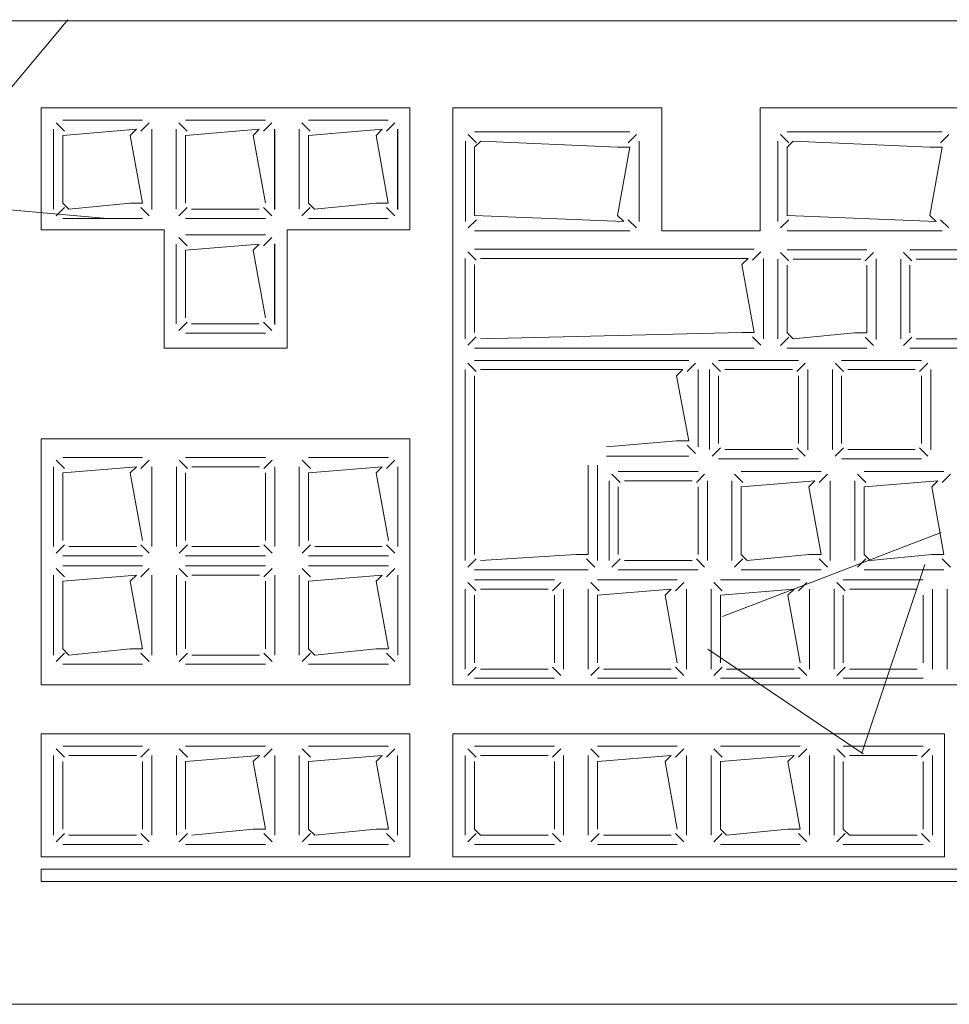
# Model space of a CAD drawing. Header units: feet. Extents: x 8 to 127, y 6 to 90.
# Tile 100 of 256: x 38.8074 to 38.883, y 50.2827 to 50.3628. Entities that reach past the tile are written whole.
import ezdxf

# ---------------------------------------------------------------- set-up
doc = ezdxf.new("R2010")
doc.units = ezdxf.units.FT
doc.header["$MEASUREMENT"] = 0
doc.layers.add('MOBILARIO', color=8, linetype='Continuous')
doc.layers.add('NO ESPESSURA', color=250, linetype='Continuous')

msp = doc.modelspace()

# ---------------------------------------------------------------- linework, layer by layer
at = {"layer": 'MOBILARIO', "lineweight": 5}
for p, q in [((38.991136, 50.36268), (38.763136, 50.36268)), ((38.991136, 50.36268), (38.763136, 50.36268)), ((38.809136, 50.34568), (38.809136, 50.355619)), ((38.809136, 50.355619), (38.839136, 50.355619)), ((38.809136, 50.34568), (38.809136, 50.355619)), ((38.809136, 50.355619), (38.839136, 50.355619)), ((38.839136, 50.355619), (38.839136, 50.34568)), ((38.839136, 50.355619), (38.839136, 50.34568)), ((38.859636, 50.355619), (38.842636, 50.355619)), ((38.842636, 50.30868), (38.842636, 50.355619)), ((38.859636, 50.355619), (38.842636, 50.355619)), ((38.842636, 50.30868), (38.842636, 50.355619)), ((38.859636, 50.345619), (38.859636, 50.355619)), ((38.859636, 50.345619), (38.859636, 50.355619)), ((38.964136, 50.355619), (38.867636, 50.355619)), ((38.867636, 50.345619), (38.867636, 50.355619)), ((38.964136, 50.355619), (38.867636, 50.355619)), ((38.867636, 50.345619), (38.867636, 50.355619)), ((38.811033, 50.353723), (38.810356, 50.3544)), ((38.811033, 50.353723), (38.810356, 50.3544)), ((38.817386, 50.354619), (38.810886, 50.354619)), ((38.817386, 50.354619), (38.810886, 50.354619)), ((38.81724, 50.353723), (38.817917, 50.3544)), ((38.81724, 50.353723), (38.817917, 50.3544)), ((38.821021, 50.353723), (38.820344, 50.3544)), ((38.821021, 50.353723), (38.820344, 50.3544)), ((38.827374, 50.354619), (38.820874, 50.354619)), ((38.827374, 50.354619), (38.820874, 50.354619)), ((38.827228, 50.353723), (38.827905, 50.3544)), ((38.827228, 50.353723), (38.827905, 50.3544)), ((38.831021, 50.353723), (38.830344, 50.3544)), ((38.831021, 50.353723), (38.830344, 50.3544)), ((38.837374, 50.354619), (38.830874, 50.354619)), ((38.837374, 50.354619), (38.830874, 50.354619)), ((38.837228, 50.353723), (38.837905, 50.3544)), ((38.837228, 50.353723), (38.837905, 50.3544)), ((38.810136, 50.353869), (38.810136, 50.347369)), ((38.810136, 50.353869), (38.810136, 50.347369)), ((38.816886, 50.353869), (38.810886, 50.353369)), ((38.816886, 50.353869), (38.810886, 50.353369)), ((38.816386, 50.353369), (38.816886, 50.353869)), ((38.816386, 50.353369), (38.816886, 50.353869)), ((38.818136, 50.347369), (38.818136, 50.353869)), ((38.818136, 50.347369), (38.818136, 50.353869)), ((38.818148, 50.347333), (38.818148, 50.353878)), ((38.818148, 50.347333), (38.818148, 50.353878)), ((38.820124, 50.353869), (38.820124, 50.347369)), ((38.820124, 50.353869), (38.820124, 50.347369)), ((38.826874, 50.353869), (38.820874, 50.353369)), ((38.826874, 50.353869), (38.820874, 50.353369)), ((38.826374, 50.353369), (38.826874, 50.353869)), ((38.826374, 50.353369), (38.826874, 50.353869)), ((38.828124, 50.347369), (38.828124, 50.353869)), ((38.828124, 50.347369), (38.828124, 50.353869)), ((38.828136, 50.347333), (38.828136, 50.353878)), ((38.828136, 50.347333), (38.828136, 50.353878)), ((38.830124, 50.353869), (38.830124, 50.347369)), ((38.830124, 50.353869), (38.830124, 50.347369)), ((38.836874, 50.353869), (38.830874, 50.353369)), ((38.836874, 50.353869), (38.830874, 50.353369)), ((38.836374, 50.353369), (38.836874, 50.353869)), ((38.836374, 50.353369), (38.836874, 50.353869)), ((38.838124, 50.347369), (38.838124, 50.353869)), ((38.838124, 50.347369), (38.838124, 50.353869)), ((38.838136, 50.347333), (38.838136, 50.353878)), ((38.838136, 50.347333), (38.838136, 50.353878)), ((38.844544, 50.352768), (38.843868, 50.353444)), ((38.844544, 50.352768), (38.843868, 50.353444)), ((38.844398, 50.353664), (38.857023, 50.353664)), ((38.844398, 50.353664), (38.857023, 50.353664)), ((38.856877, 50.352768), (38.857554, 50.353444)), ((38.856877, 50.352768), (38.857554, 50.353444)), ((38.869958, 50.352768), (38.869281, 50.353444)), ((38.869958, 50.352768), (38.869281, 50.353444)), ((38.869812, 50.353664), (38.882437, 50.353664)), ((38.869812, 50.353664), (38.882437, 50.353664)), ((38.882291, 50.352768), (38.882967, 50.353444)), ((38.882291, 50.352768), (38.882967, 50.353444)), ((38.810886, 50.353369), (38.810886, 50.347869)), ((38.810886, 50.353369), (38.810886, 50.347869)), ((38.817386, 50.347869), (38.816386, 50.353369)), ((38.817386, 50.347869), (38.816386, 50.353369)), ((38.820874, 50.353369), (38.820874, 50.347869)), ((38.820874, 50.353369), (38.820874, 50.347869)), ((38.827374, 50.347869), (38.826374, 50.353369)), ((38.827374, 50.347869), (38.826374, 50.353369)), ((38.830874, 50.353369), (38.830874, 50.347869)), ((38.830874, 50.353369), (38.830874, 50.347869)), ((38.837374, 50.347869), (38.836374, 50.353369)), ((38.837374, 50.347869), (38.836374, 50.353369)), ((38.843648, 50.346369), (38.843648, 50.352914)), ((38.843648, 50.346369), (38.843648, 50.352914)), ((38.844398, 50.352414), (38.844898, 50.352914)), ((38.844398, 50.352414), (38.844898, 50.352914)), ((38.844898, 50.352914), (38.856023, 50.352414)), ((38.844898, 50.352914), (38.856023, 50.352414)), ((38.857773, 50.352914), (38.857773, 50.346369)), ((38.857773, 50.352914), (38.857773, 50.346369)), ((38.869062, 50.346369), (38.869062, 50.352914)), ((38.869062, 50.346369), (38.869062, 50.352914)), ((38.869812, 50.352414), (38.870312, 50.352914)), ((38.869812, 50.352414), (38.870312, 50.352914)), ((38.870312, 50.352914), (38.881437, 50.352414)), ((38.870312, 50.352914), (38.881437, 50.352414)), ((38.844398, 50.346869), (38.844398, 50.352414)), ((38.844398, 50.346869), (38.844398, 50.352414)), ((38.856023, 50.352414), (38.857023, 50.352414)), ((38.857023, 50.352414), (38.856023, 50.346869)), ((38.856023, 50.352414), (38.857023, 50.352414)), ((38.857023, 50.352414), (38.856023, 50.346869)), ((38.869812, 50.346869), (38.869812, 50.352414)), ((38.869812, 50.346869), (38.869812, 50.352414)), ((38.881437, 50.352414), (38.882437, 50.352414)), ((38.882437, 50.352414), (38.881437, 50.346869)), ((38.881437, 50.352414), (38.882437, 50.352414)), ((38.882437, 50.352414), (38.881437, 50.346869)), ((38.810886, 50.347869), (38.811386, 50.347369)), ((38.810886, 50.347869), (38.811386, 50.347369)), ((38.811386, 50.347369), (38.816386, 50.347869)), ((38.811386, 50.347369), (38.816386, 50.347869)), ((38.816386, 50.347869), (38.817386, 50.347869)), ((38.816386, 50.347869), (38.817386, 50.347869)), ((38.830874, 50.347869), (38.831374, 50.347369)), ((38.830874, 50.347869), (38.831374, 50.347369)), ((38.831374, 50.347369), (38.836374, 50.347869)), ((38.831374, 50.347369), (38.836374, 50.347869)), ((38.836374, 50.347869), (38.837374, 50.347869)), ((38.836374, 50.347869), (38.837374, 50.347869)), ((38.811033, 50.347516), (38.810356, 50.346839)), ((38.811033, 50.347516), (38.810356, 50.346839)), ((38.81724, 50.347516), (38.817917, 50.346839)), ((38.81724, 50.347516), (38.817917, 50.346839)), ((38.821021, 50.347516), (38.820344, 50.346839)), ((38.821021, 50.347516), (38.820344, 50.346839)), ((38.821374, 50.347369), (38.826874, 50.347369)), ((38.821374, 50.347369), (38.826874, 50.347369)), ((38.827228, 50.347516), (38.827905, 50.346839)), ((38.827228, 50.347516), (38.827905, 50.346839)), ((38.831021, 50.347516), (38.830344, 50.346839)), ((38.831021, 50.347516), (38.830344, 50.346839)), ((38.837228, 50.347516), (38.837905, 50.346839)), ((38.837228, 50.347516), (38.837905, 50.346839)), ((38.810886, 50.346619), (38.817386, 50.346619)), ((38.810886, 50.346619), (38.817386, 50.346619)), ((38.820874, 50.346619), (38.827374, 50.346619)), ((38.820874, 50.346619), (38.827374, 50.346619)), ((38.830874, 50.346619), (38.837374, 50.346619)), ((38.830874, 50.346619), (38.837374, 50.346619)), ((38.844544, 50.346516), (38.843868, 50.345839)), ((38.844544, 50.346516), (38.843868, 50.345839)), ((38.856523, 50.346369), (38.844398, 50.346869)), ((38.856523, 50.346369), (38.844398, 50.346869)), ((38.856023, 50.346869), (38.856523, 50.346369)), ((38.856023, 50.346869), (38.856523, 50.346369)), ((38.856877, 50.346516), (38.857554, 50.345839)), ((38.856877, 50.346516), (38.857554, 50.345839)), ((38.869958, 50.346516), (38.869281, 50.345839)), ((38.869958, 50.346516), (38.869281, 50.345839)), ((38.881937, 50.346369), (38.869812, 50.346869)), ((38.881937, 50.346369), (38.869812, 50.346869)), ((38.881437, 50.346869), (38.881937, 50.346369)), ((38.881437, 50.346869), (38.881937, 50.346369)), ((38.882291, 50.346516), (38.882967, 50.345839)), ((38.882291, 50.346516), (38.882967, 50.345839)), ((38.819136, 50.34568), (38.809136, 50.34568)), ((38.819136, 50.34568), (38.809136, 50.34568)), ((38.819136, 50.336075), (38.819136, 50.34568)), ((38.819136, 50.336075), (38.819136, 50.34568)), ((38.839136, 50.34568), (38.829136, 50.34568)), ((38.829136, 50.34568), (38.829136, 50.336075)), ((38.839136, 50.34568), (38.829136, 50.34568)), ((38.829136, 50.34568), (38.829136, 50.336075)), ((38.857023, 50.345619), (38.844398, 50.345619)), ((38.857023, 50.345619), (38.844398, 50.345619)), ((38.867636, 50.345619), (38.859636, 50.345619)), ((38.867636, 50.345619), (38.859636, 50.345619)), ((38.882437, 50.345619), (38.869812, 50.345619)), ((38.882437, 50.345619), (38.869812, 50.345619)), ((38.821021, 50.344389), (38.820344, 50.345066)), ((38.821021, 50.344389), (38.820344, 50.345066)), ((38.827374, 50.345285), (38.820874, 50.345285)), ((38.827374, 50.345285), (38.820874, 50.345285)), ((38.827228, 50.344389), (38.827905, 50.345066)), ((38.827228, 50.344389), (38.827905, 50.345066)), ((38.820124, 50.344535), (38.820124, 50.338035)), ((38.820124, 50.344535), (38.820124, 50.338035)), ((38.826874, 50.344535), (38.820874, 50.344035)), ((38.826874, 50.344535), (38.820874, 50.344035)), ((38.820874, 50.344035), (38.820874, 50.338535)), ((38.820874, 50.344035), (38.820874, 50.338535)), ((38.826374, 50.344035), (38.826874, 50.344535)), ((38.826374, 50.344035), (38.826874, 50.344535)), ((38.827374, 50.338535), (38.826374, 50.344035)), ((38.827374, 50.338535), (38.826374, 50.344035)), ((38.828124, 50.338035), (38.828124, 50.344535)), ((38.828124, 50.338035), (38.828124, 50.344535)), ((38.828136, 50.337999), (38.828136, 50.344544)), ((38.828136, 50.337999), (38.828136, 50.344544)), ((38.844534, 50.343223), (38.843857, 50.3439)), ((38.844534, 50.343223), (38.843857, 50.3439)), ((38.844387, 50.344119), (38.86714, 50.344119)), ((38.844387, 50.344119), (38.86714, 50.344119)), ((38.866994, 50.343223), (38.867671, 50.3439)), ((38.866994, 50.343223), (38.867671, 50.3439)), ((38.869958, 50.343169), (38.869281, 50.343846)), ((38.869958, 50.343169), (38.869281, 50.343846)), ((38.876312, 50.344066), (38.869812, 50.344066)), ((38.876312, 50.344066), (38.869812, 50.344066)), ((38.876165, 50.343169), (38.876842, 50.343846)), ((38.876165, 50.343169), (38.876842, 50.343846)), ((38.879958, 50.343169), (38.879281, 50.343846)), ((38.879958, 50.343169), (38.879281, 50.343846)), ((38.886312, 50.344066), (38.879812, 50.344066)), ((38.886312, 50.344066), (38.879812, 50.344066)), ((38.843637, 50.336825), (38.843637, 50.343369)), ((38.843637, 50.336825), (38.843637, 50.343369)), ((38.86664, 50.343369), (38.844887, 50.343369)), ((38.86664, 50.343369), (38.844887, 50.343369)), ((38.86614, 50.342869), (38.86664, 50.343369)), ((38.86614, 50.342869), (38.86664, 50.343369)), ((38.86789, 50.343369), (38.86789, 50.336825)), ((38.86789, 50.343369), (38.86789, 50.336825)), ((38.869062, 50.343316), (38.869062, 50.336816)), ((38.869062, 50.343316), (38.869062, 50.336816)), ((38.875812, 50.343316), (38.870312, 50.343316)), ((38.875812, 50.343316), (38.870312, 50.343316)), ((38.877062, 50.336816), (38.877062, 50.343316)), ((38.877062, 50.336816), (38.877062, 50.343316)), ((38.877074, 50.336779), (38.877074, 50.343324)), ((38.877074, 50.336779), (38.877074, 50.343324)), ((38.879062, 50.343316), (38.879062, 50.336816)), ((38.879062, 50.343316), (38.879062, 50.336816)), ((38.885812, 50.343316), (38.880312, 50.343316)), ((38.885812, 50.343316), (38.880312, 50.343316)), ((38.844387, 50.342869), (38.844387, 50.337325)), ((38.844387, 50.342869), (38.844387, 50.337325)), ((38.86714, 50.337325), (38.86614, 50.342869)), ((38.86714, 50.337325), (38.86614, 50.342869)), ((38.869812, 50.342816), (38.869812, 50.337316)), ((38.869812, 50.342816), (38.869812, 50.337316)), ((38.876312, 50.337316), (38.876312, 50.342816)), ((38.876312, 50.337316), (38.876312, 50.342816)), ((38.879812, 50.342816), (38.879812, 50.337316)), ((38.879812, 50.342816), (38.879812, 50.337316)), ((38.821021, 50.338182), (38.820344, 50.337505)), ((38.821021, 50.338182), (38.820344, 50.337505)), ((38.821374, 50.338035), (38.826874, 50.338035)), ((38.821374, 50.338035), (38.826874, 50.338035)), ((38.827228, 50.338182), (38.827905, 50.337505)), ((38.827228, 50.338182), (38.827905, 50.337505)), ((38.820874, 50.337285), (38.827374, 50.337285)), ((38.820874, 50.337285), (38.827374, 50.337285)), ((38.844534, 50.336971), (38.843857, 50.336294)), ((38.844534, 50.336971), (38.843857, 50.336294)), ((38.844887, 50.336825), (38.86614, 50.337325)), ((38.844887, 50.336825), (38.86614, 50.337325)), ((38.86614, 50.337325), (38.86714, 50.337325)), ((38.86614, 50.337325), (38.86714, 50.337325)), ((38.866994, 50.336971), (38.867671, 50.336294)), ((38.866994, 50.336971), (38.867671, 50.336294)), ((38.869958, 50.336962), (38.869281, 50.336285)), ((38.869958, 50.336962), (38.869281, 50.336285)), ((38.869812, 50.337316), (38.870312, 50.336816)), ((38.869812, 50.337316), (38.870312, 50.336816)), ((38.870312, 50.336816), (38.875312, 50.337316)), ((38.870312, 50.336816), (38.875312, 50.337316)), ((38.875312, 50.337316), (38.876312, 50.337316)), ((38.875312, 50.337316), (38.876312, 50.337316)), ((38.876165, 50.336962), (38.876842, 50.336285)), ((38.876165, 50.336962), (38.876842, 50.336285)), ((38.879958, 50.336962), (38.879281, 50.336285)), ((38.879958, 50.336962), (38.879281, 50.336285)), ((38.880312, 50.336816), (38.885812, 50.336816)), ((38.880312, 50.336816), (38.885812, 50.336816)), ((38.829136, 50.336075), (38.819136, 50.336075)), ((38.829136, 50.336075), (38.819136, 50.336075)), ((38.86714, 50.336075), (38.844387, 50.336075)), ((38.86714, 50.336075), (38.844387, 50.336075)), ((38.869812, 50.336066), (38.876312, 50.336066)), ((38.869812, 50.336066), (38.876312, 50.336066)), ((38.879812, 50.336066), (38.886312, 50.336066)), ((38.879812, 50.336066), (38.886312, 50.336066)), ((38.861831, 50.335066), (38.844387, 50.335066)), ((38.861831, 50.335066), (38.844387, 50.335066)), ((38.870749, 50.335066), (38.864249, 50.335066)), ((38.870749, 50.335066), (38.864249, 50.335066)), ((38.880749, 50.335066), (38.874249, 50.335066)), ((38.880749, 50.335066), (38.874249, 50.335066)), ((38.843637, 50.334316), (38.843637, 50.31878)), ((38.843637, 50.334316), (38.843637, 50.31878)), ((38.843857, 50.334846), (38.844534, 50.33417)), ((38.843857, 50.334846), (38.844534, 50.33417)), ((38.861331, 50.334316), (38.844887, 50.334316)), ((38.861331, 50.334316), (38.844887, 50.334316)), ((38.860831, 50.333816), (38.861331, 50.334316)), ((38.860831, 50.333816), (38.861331, 50.334316)), ((38.862361, 50.334846), (38.861685, 50.33417)), ((38.862361, 50.334846), (38.861685, 50.33417)), ((38.862581, 50.328036), (38.862581, 50.334316)), ((38.862581, 50.328036), (38.862581, 50.334316)), ((38.863499, 50.334316), (38.863499, 50.327816)), ((38.863499, 50.334316), (38.863499, 50.327816)), ((38.864395, 50.33417), (38.863718, 50.334846)), ((38.864395, 50.33417), (38.863718, 50.334846)), ((38.870249, 50.334316), (38.864749, 50.334316)), ((38.870249, 50.334316), (38.864749, 50.334316)), ((38.870602, 50.33417), (38.871279, 50.334846)), ((38.870602, 50.33417), (38.871279, 50.334846)), ((38.871499, 50.327816), (38.871499, 50.334316)), ((38.871499, 50.327816), (38.871499, 50.334316)), ((38.871511, 50.32778), (38.871511, 50.334325)), ((38.871511, 50.32778), (38.871511, 50.334325)), ((38.873499, 50.334316), (38.873499, 50.327816)), ((38.873499, 50.334316), (38.873499, 50.327816)), ((38.874395, 50.33417), (38.873718, 50.334846)), ((38.874395, 50.33417), (38.873718, 50.334846)), ((38.880249, 50.334316), (38.874749, 50.334316)), ((38.880249, 50.334316), (38.874749, 50.334316)), ((38.880602, 50.33417), (38.881279, 50.334846)), ((38.880602, 50.33417), (38.881279, 50.334846)), ((38.881499, 50.327816), (38.881499, 50.334316)), ((38.881499, 50.327816), (38.881499, 50.334316)), ((38.881511, 50.32778), (38.881511, 50.334325)), ((38.881511, 50.32778), (38.881511, 50.334325)), ((38.844387, 50.333816), (38.844387, 50.31928)), ((38.844387, 50.333816), (38.844387, 50.31928)), ((38.861831, 50.328536), (38.860831, 50.333816)), ((38.861831, 50.328536), (38.860831, 50.333816)), ((38.864249, 50.333816), (38.864249, 50.328316)), ((38.864249, 50.333816), (38.864249, 50.328316)), ((38.870749, 50.328316), (38.870749, 50.333816)), ((38.870749, 50.328316), (38.870749, 50.333816)), ((38.874249, 50.333816), (38.874249, 50.328316)), ((38.874249, 50.333816), (38.874249, 50.328316)), ((38.880749, 50.328316), (38.880749, 50.333816)), ((38.880749, 50.328316), (38.880749, 50.333816)), ((38.839136, 50.32868), (38.809136, 50.32868)), ((38.809136, 50.32868), (38.809136, 50.30868)), ((38.839136, 50.32868), (38.809136, 50.32868)), ((38.809136, 50.32868), (38.809136, 50.30868)), ((38.839136, 50.30868), (38.839136, 50.32868)), ((38.839136, 50.30868), (38.839136, 50.32868)), ((38.855137, 50.328036), (38.860831, 50.328536)), ((38.855137, 50.328036), (38.860831, 50.328536)), ((38.860831, 50.328536), (38.861831, 50.328536)), ((38.860831, 50.328536), (38.861831, 50.328536)), ((38.862361, 50.327505), (38.861685, 50.328182)), ((38.862361, 50.327505), (38.861685, 50.328182)), ((38.864395, 50.327962), (38.863718, 50.327286)), ((38.864395, 50.327962), (38.863718, 50.327286)), ((38.864749, 50.327816), (38.870249, 50.327816)), ((38.864749, 50.327816), (38.870249, 50.327816)), ((38.870602, 50.327962), (38.871279, 50.327286)), ((38.870602, 50.327962), (38.871279, 50.327286)), ((38.874395, 50.327962), (38.873718, 50.327286)), ((38.874395, 50.327962), (38.873718, 50.327286)), ((38.874749, 50.327816), (38.880249, 50.327816)), ((38.874749, 50.327816), (38.880249, 50.327816)), ((38.880602, 50.327962), (38.881279, 50.327286)), ((38.880602, 50.327962), (38.881279, 50.327286)), ((38.817386, 50.32717), (38.810886, 50.32717)), ((38.817386, 50.32717), (38.810886, 50.32717)), ((38.827386, 50.32717), (38.820886, 50.32717)), ((38.827386, 50.32717), (38.820886, 50.32717)), ((38.837386, 50.32717), (38.830886, 50.32717)), ((38.837386, 50.32717), (38.830886, 50.32717)), ((38.855137, 50.327286), (38.861831, 50.327286)), ((38.855137, 50.327286), (38.861831, 50.327286)), ((38.864249, 50.327066), (38.870749, 50.327066)), ((38.864249, 50.327066), (38.870749, 50.327066)), ((38.874249, 50.327066), (38.880749, 50.327066)), ((38.874249, 50.327066), (38.880749, 50.327066)), ((38.810136, 50.32642), (38.810136, 50.31992)), ((38.810136, 50.32642), (38.810136, 50.31992)), ((38.811033, 50.326273), (38.810356, 50.32695)), ((38.811033, 50.326273), (38.810356, 50.32695)), ((38.816886, 50.32642), (38.810886, 50.32592)), ((38.816886, 50.32642), (38.810886, 50.32592)), ((38.816386, 50.32592), (38.816886, 50.32642)), ((38.816386, 50.32592), (38.816886, 50.32642)), ((38.81724, 50.326273), (38.817917, 50.32695)), ((38.81724, 50.326273), (38.817917, 50.32695)), ((38.818136, 50.31992), (38.818136, 50.32642)), ((38.818136, 50.31992), (38.818136, 50.32642)), ((38.820136, 50.32642), (38.820136, 50.31992)), ((38.820136, 50.32642), (38.820136, 50.31992)), ((38.821033, 50.326273), (38.820356, 50.32695)), ((38.821033, 50.326273), (38.820356, 50.32695)), ((38.826886, 50.32642), (38.821386, 50.32642)), ((38.826886, 50.32642), (38.821386, 50.32642)), ((38.82724, 50.326273), (38.827917, 50.32695)), ((38.82724, 50.326273), (38.827917, 50.32695)), ((38.828136, 50.31992), (38.828136, 50.32642)), ((38.828136, 50.31992), (38.828136, 50.32642)), ((38.830136, 50.32642), (38.830136, 50.31992)), ((38.830136, 50.32642), (38.830136, 50.31992)), ((38.831033, 50.326273), (38.830356, 50.32695)), ((38.831033, 50.326273), (38.830356, 50.32695)), ((38.836886, 50.32642), (38.830886, 50.32592)), ((38.836886, 50.32642), (38.830886, 50.32592)), ((38.836386, 50.32592), (38.836886, 50.32642)), ((38.836386, 50.32592), (38.836886, 50.32642)), ((38.83724, 50.326273), (38.837917, 50.32695)), ((38.83724, 50.326273), (38.837917, 50.32695)), ((38.838136, 50.31992), (38.838136, 50.32642)), ((38.838136, 50.31992), (38.838136, 50.32642)), ((38.853637, 50.31928), (38.853637, 50.326536)), ((38.853637, 50.31928), (38.853637, 50.326536)), ((38.854387, 50.31878), (38.854387, 50.326536)), ((38.854387, 50.31878), (38.854387, 50.326536)), ((38.810886, 50.32592), (38.810886, 50.32042)), ((38.810886, 50.32592), (38.810886, 50.32042)), ((38.817386, 50.32042), (38.816386, 50.32592)), ((38.817386, 50.32042), (38.816386, 50.32592)), ((38.820886, 50.32592), (38.820886, 50.32042)), ((38.820886, 50.32592), (38.820886, 50.32042)), ((38.827386, 50.32042), (38.827386, 50.32592)), ((38.827386, 50.32042), (38.827386, 50.32592)), ((38.830886, 50.32592), (38.830886, 50.32042)), ((38.830886, 50.32592), (38.830886, 50.32042)), ((38.837386, 50.32042), (38.836386, 50.32592)), ((38.837386, 50.32042), (38.836386, 50.32592)), ((38.856228, 50.325133), (38.855551, 50.32581)), ((38.856228, 50.325133), (38.855551, 50.32581)), ((38.862581, 50.32603), (38.856081, 50.32603)), ((38.862581, 50.32603), (38.856081, 50.32603)), ((38.862435, 50.325133), (38.863111, 50.32581)), ((38.862435, 50.325133), (38.863111, 50.32581)), ((38.866228, 50.325133), (38.865551, 50.32581)), ((38.866228, 50.325133), (38.865551, 50.32581)), ((38.872581, 50.32603), (38.866081, 50.32603)), ((38.872581, 50.32603), (38.866081, 50.32603)), ((38.872435, 50.325133), (38.873111, 50.32581)), ((38.872435, 50.325133), (38.873111, 50.32581)), ((38.876228, 50.325133), (38.875551, 50.32581)), ((38.876228, 50.325133), (38.875551, 50.32581)), ((38.882581, 50.32603), (38.876081, 50.32603)), ((38.882581, 50.32603), (38.876081, 50.32603)), ((38.882435, 50.325133), (38.883111, 50.32581)), ((38.882435, 50.325133), (38.883111, 50.32581)), ((38.855331, 50.32528), (38.855331, 50.31878)), ((38.855331, 50.32528), (38.855331, 50.31878)), ((38.856081, 50.32478), (38.856081, 50.31928)), ((38.856081, 50.32478), (38.856081, 50.31928)), ((38.862081, 50.32528), (38.856581, 50.32528)), ((38.862081, 50.32528), (38.856581, 50.32528)), ((38.862581, 50.31928), (38.862581, 50.32478)), ((38.862581, 50.31928), (38.862581, 50.32478)), ((38.863331, 50.31878), (38.863331, 50.32528)), ((38.863331, 50.31878), (38.863331, 50.32528)), ((38.865331, 50.32528), (38.865331, 50.31878)), ((38.865331, 50.32528), (38.865331, 50.31878)), ((38.872081, 50.32528), (38.866081, 50.32478)), ((38.872081, 50.32528), (38.866081, 50.32478)), ((38.866081, 50.32478), (38.866081, 50.31928)), ((38.866081, 50.32478), (38.866081, 50.31928)), ((38.871581, 50.32478), (38.872081, 50.32528)), ((38.871581, 50.32478), (38.872081, 50.32528)), ((38.872581, 50.31928), (38.871581, 50.32478)), ((38.872581, 50.31928), (38.871581, 50.32478)), ((38.873331, 50.31878), (38.873331, 50.32528)), ((38.873331, 50.31878), (38.873331, 50.32528)), ((38.875331, 50.32528), (38.875331, 50.31878)), ((38.875331, 50.32528), (38.875331, 50.31878)), ((38.882081, 50.32528), (38.876081, 50.32478)), ((38.882081, 50.32528), (38.876081, 50.32478)), ((38.876081, 50.32478), (38.876081, 50.31928)), ((38.876081, 50.32478), (38.876081, 50.31928)), ((38.881581, 50.32478), (38.882081, 50.32528)), ((38.881581, 50.32478), (38.882081, 50.32528)), ((38.882581, 50.31928), (38.881581, 50.32478)), ((38.882581, 50.31928), (38.881581, 50.32478)), ((38.811033, 50.320066), (38.810356, 50.31939)), ((38.811033, 50.320066), (38.810356, 50.31939)), ((38.811386, 50.31992), (38.816886, 50.31992)), ((38.811386, 50.31992), (38.816886, 50.31992)), ((38.81724, 50.320066), (38.817917, 50.31939)), ((38.81724, 50.320066), (38.817917, 50.31939)), ((38.821033, 50.320066), (38.820356, 50.31939)), ((38.821033, 50.320066), (38.820356, 50.31939)), ((38.821386, 50.31992), (38.826886, 50.31992)), ((38.821386, 50.31992), (38.826886, 50.31992)), ((38.82724, 50.320066), (38.827917, 50.31939)), ((38.82724, 50.320066), (38.827917, 50.31939)), ((38.831033, 50.320066), (38.830356, 50.31939)), ((38.831033, 50.320066), (38.830356, 50.31939)), ((38.831386, 50.31992), (38.836886, 50.31992)), ((38.831386, 50.31992), (38.836886, 50.31992)), ((38.83724, 50.320066), (38.837917, 50.31939)), ((38.83724, 50.320066), (38.837917, 50.31939)), ((38.810886, 50.31917), (38.817386, 50.31917)), ((38.810886, 50.31917), (38.817386, 50.31917)), ((38.820886, 50.31917), (38.827386, 50.31917)), ((38.820886, 50.31917), (38.827386, 50.31917)), ((38.830886, 50.31917), (38.837386, 50.31917)), ((38.830886, 50.31917), (38.837386, 50.31917)), ((38.844887, 50.31878), (38.852637, 50.31928)), ((38.844887, 50.31878), (38.852637, 50.31928)), ((38.852637, 50.31928), (38.853637, 50.31928)), ((38.852637, 50.31928), (38.853637, 50.31928)), ((38.866081, 50.31928), (38.866581, 50.31878)), ((38.866081, 50.31928), (38.866581, 50.31878)), ((38.866581, 50.31878), (38.871581, 50.31928)), ((38.866581, 50.31878), (38.871581, 50.31928)), ((38.871581, 50.31928), (38.872581, 50.31928)), ((38.871581, 50.31928), (38.872581, 50.31928)), ((38.876081, 50.31928), (38.876581, 50.31878)), ((38.876081, 50.31928), (38.876581, 50.31878)), ((38.876581, 50.31878), (38.881581, 50.31928)), ((38.876581, 50.31878), (38.881581, 50.31928)), ((38.881581, 50.31928), (38.882581, 50.31928)), ((38.881581, 50.31928), (38.882581, 50.31928)), ((38.817386, 50.318344), (38.810886, 50.318344)), ((38.817386, 50.318344), (38.810886, 50.318344)), ((38.827386, 50.318344), (38.820886, 50.318344)), ((38.827386, 50.318344), (38.820886, 50.318344)), ((38.837386, 50.318344), (38.830886, 50.318344)), ((38.837386, 50.318344), (38.830886, 50.318344)), ((38.843857, 50.318249), (38.844534, 50.318926)), ((38.843857, 50.318249), (38.844534, 50.318926)), ((38.854167, 50.318249), (38.853491, 50.318926)), ((38.854167, 50.318249), (38.853491, 50.318926)), ((38.856228, 50.318926), (38.855551, 50.318249)), ((38.856228, 50.318926), (38.855551, 50.318249)), ((38.856581, 50.31878), (38.862081, 50.31878)), ((38.856581, 50.31878), (38.862081, 50.31878)), ((38.862435, 50.318926), (38.863111, 50.318249)), ((38.862435, 50.318926), (38.863111, 50.318249)), ((38.866228, 50.318926), (38.865551, 50.318249)), ((38.866228, 50.318926), (38.865551, 50.318249)), ((38.872435, 50.318926), (38.873111, 50.318249)), ((38.872435, 50.318926), (38.873111, 50.318249)), ((38.876228, 50.318926), (38.875551, 50.318249)), ((38.876228, 50.318926), (38.875551, 50.318249)), ((38.882435, 50.318926), (38.883111, 50.318249)), ((38.882435, 50.318926), (38.883111, 50.318249)), ((38.810136, 50.317594), (38.810136, 50.311094)), ((38.810136, 50.317594), (38.810136, 50.311094)), ((38.811033, 50.317447), (38.810356, 50.318124)), ((38.811033, 50.317447), (38.810356, 50.318124)), ((38.816886, 50.317594), (38.810886, 50.317094)), ((38.816886, 50.317594), (38.810886, 50.317094)), ((38.816386, 50.317094), (38.816886, 50.317594)), ((38.816386, 50.317094), (38.816886, 50.317594)), ((38.81724, 50.317447), (38.817917, 50.318124)), ((38.81724, 50.317447), (38.817917, 50.318124)), ((38.818136, 50.311094), (38.818136, 50.317594)), ((38.818136, 50.311094), (38.818136, 50.317594)), ((38.820136, 50.317594), (38.820136, 50.311094)), ((38.820136, 50.317594), (38.820136, 50.311094)), ((38.821033, 50.317447), (38.820356, 50.318124)), ((38.821033, 50.317447), (38.820356, 50.318124)), ((38.826886, 50.317594), (38.821386, 50.317594)), ((38.826886, 50.317594), (38.821386, 50.317594)), ((38.82724, 50.317447), (38.827917, 50.318124)), ((38.82724, 50.317447), (38.827917, 50.318124)), ((38.828136, 50.311094), (38.828136, 50.317594)), ((38.828136, 50.311094), (38.828136, 50.317594)), ((38.830136, 50.317594), (38.830136, 50.311094)), ((38.830136, 50.317594), (38.830136, 50.311094)), ((38.831033, 50.317447), (38.830356, 50.318124)), ((38.831033, 50.317447), (38.830356, 50.318124)), ((38.836886, 50.317594), (38.830886, 50.317094)), ((38.836886, 50.317594), (38.830886, 50.317094)), ((38.836386, 50.317094), (38.836886, 50.317594)), ((38.836386, 50.317094), (38.836886, 50.317594)), ((38.83724, 50.317447), (38.837917, 50.318124)), ((38.83724, 50.317447), (38.837917, 50.318124)), ((38.838136, 50.311094), (38.838136, 50.317594)), ((38.838136, 50.311094), (38.838136, 50.317594)), ((38.844387, 50.31803), (38.853637, 50.31803)), ((38.844387, 50.31803), (38.853637, 50.31803)), ((38.856081, 50.31803), (38.862581, 50.31803)), ((38.856081, 50.31803), (38.862581, 50.31803)), ((38.866081, 50.31803), (38.872581, 50.31803)), ((38.866081, 50.31803), (38.872581, 50.31803)), ((38.876081, 50.31803), (38.882581, 50.31803)), ((38.876081, 50.31803), (38.882581, 50.31803)), ((38.810886, 50.317094), (38.810886, 50.311594)), ((38.810886, 50.317094), (38.810886, 50.311594)), ((38.817386, 50.311594), (38.816386, 50.317094)), ((38.817386, 50.311594), (38.816386, 50.317094)), ((38.820886, 50.317094), (38.820886, 50.311594)), ((38.820886, 50.317094), (38.820886, 50.311594)), ((38.827386, 50.311594), (38.827386, 50.317094)), ((38.827386, 50.311594), (38.827386, 50.317094)), ((38.830886, 50.317094), (38.830886, 50.311594)), ((38.830886, 50.317094), (38.830886, 50.311594)), ((38.837386, 50.311594), (38.836386, 50.317094)), ((38.837386, 50.311594), (38.836386, 50.317094)), ((38.844534, 50.316307), (38.843857, 50.316984)), ((38.844534, 50.316307), (38.843857, 50.316984)), ((38.850887, 50.317204), (38.844387, 50.317204)), ((38.850887, 50.317204), (38.844387, 50.317204)), ((38.850741, 50.316307), (38.851417, 50.316984)), ((38.850741, 50.316307), (38.851417, 50.316984)), ((38.854534, 50.316307), (38.853857, 50.316984)), ((38.854534, 50.316307), (38.853857, 50.316984)), ((38.860887, 50.317204), (38.854387, 50.317204)), ((38.860887, 50.317204), (38.854387, 50.317204)), ((38.860741, 50.316307), (38.861417, 50.316984)), ((38.860741, 50.316307), (38.861417, 50.316984)), ((38.864534, 50.316307), (38.863857, 50.316984)), ((38.864534, 50.316307), (38.863857, 50.316984)), ((38.870887, 50.317204), (38.864387, 50.317204)), ((38.870887, 50.317204), (38.864387, 50.317204)), ((38.870741, 50.316307), (38.871417, 50.316984)), ((38.870741, 50.316307), (38.871417, 50.316984)), ((38.874534, 50.316307), (38.873857, 50.316984)), ((38.874534, 50.316307), (38.873857, 50.316984)), ((38.880887, 50.317204), (38.874387, 50.317204)), ((38.880887, 50.317204), (38.874387, 50.317204)), ((38.843637, 50.316454), (38.843637, 50.309954)), ((38.843637, 50.316454), (38.843637, 50.309954)), ((38.844387, 50.315954), (38.844387, 50.310454)), ((38.844387, 50.315954), (38.844387, 50.310454)), ((38.850387, 50.316454), (38.844887, 50.316454)), ((38.850387, 50.316454), (38.844887, 50.316454)), ((38.850887, 50.310454), (38.850887, 50.315954)), ((38.850887, 50.310454), (38.850887, 50.315954)), ((38.851637, 50.309954), (38.851637, 50.316454)), ((38.851637, 50.309954), (38.851637, 50.316454)), ((38.853637, 50.316454), (38.853637, 50.309954)), ((38.853637, 50.316454), (38.853637, 50.309954)), ((38.860387, 50.316454), (38.854387, 50.315954)), ((38.860387, 50.316454), (38.854387, 50.315954)), ((38.854387, 50.315954), (38.854387, 50.310454)), ((38.854387, 50.315954), (38.854387, 50.310454)), ((38.859887, 50.315954), (38.860387, 50.316454)), ((38.859887, 50.315954), (38.860387, 50.316454)), ((38.860887, 50.310454), (38.859887, 50.315954)), ((38.860887, 50.310454), (38.859887, 50.315954)), ((38.861637, 50.309954), (38.861637, 50.316454)), ((38.861637, 50.309954), (38.861637, 50.316454)), ((38.863637, 50.316454), (38.863637, 50.309954)), ((38.863637, 50.316454), (38.863637, 50.309954)), ((38.870387, 50.316454), (38.864387, 50.315954)), ((38.870387, 50.316454), (38.864387, 50.315954)), ((38.864387, 50.315954), (38.864387, 50.310454)), ((38.864387, 50.315954), (38.864387, 50.310454)), ((38.869887, 50.315954), (38.870387, 50.316454)), ((38.869887, 50.315954), (38.870387, 50.316454)), ((38.870887, 50.310454), (38.869887, 50.315954)), ((38.870887, 50.310454), (38.869887, 50.315954)), ((38.871637, 50.309954), (38.871637, 50.316454)), ((38.871637, 50.309954), (38.871637, 50.316454)), ((38.873637, 50.316454), (38.873637, 50.309954)), ((38.873637, 50.316454), (38.873637, 50.309954)), ((38.874387, 50.315954), (38.874387, 50.310454)), ((38.874387, 50.315954), (38.874387, 50.310454)), ((38.880387, 50.316454), (38.874887, 50.316454)), ((38.880387, 50.316454), (38.874887, 50.316454)), ((38.880887, 50.310454), (38.880887, 50.315954)), ((38.880887, 50.310454), (38.880887, 50.315954)), ((38.881637, 50.309954), (38.881637, 50.316454)), ((38.881637, 50.309954), (38.881637, 50.316454)), ((38.88284, 50.316446), (38.88284, 50.309946)), ((38.88284, 50.316446), (38.88284, 50.309946)), ((38.811033, 50.31124), (38.810356, 50.310564)), ((38.811033, 50.31124), (38.810356, 50.310564)), ((38.810886, 50.311594), (38.811386, 50.311094)), ((38.810886, 50.311594), (38.811386, 50.311094)), ((38.811386, 50.311094), (38.816386, 50.311594)), ((38.811386, 50.311094), (38.816386, 50.311594)), ((38.816386, 50.311594), (38.817386, 50.311594)), ((38.816386, 50.311594), (38.817386, 50.311594)), ((38.81724, 50.31124), (38.817917, 50.310564)), ((38.81724, 50.31124), (38.817917, 50.310564)), ((38.821033, 50.31124), (38.820356, 50.310564)), ((38.821033, 50.31124), (38.820356, 50.310564)), ((38.821386, 50.311094), (38.826886, 50.311094)), ((38.821386, 50.311094), (38.826886, 50.311094)), ((38.82724, 50.31124), (38.827917, 50.310564)), ((38.82724, 50.31124), (38.827917, 50.310564)), ((38.831033, 50.31124), (38.830356, 50.310564)), ((38.831033, 50.31124), (38.830356, 50.310564)), ((38.830886, 50.311594), (38.831386, 50.311094)), ((38.830886, 50.311594), (38.831386, 50.311094)), ((38.831386, 50.311094), (38.836386, 50.311594)), ((38.831386, 50.311094), (38.836386, 50.311594)), ((38.836386, 50.311594), (38.837386, 50.311594)), ((38.836386, 50.311594), (38.837386, 50.311594)), ((38.83724, 50.31124), (38.837917, 50.310564)), ((38.83724, 50.31124), (38.837917, 50.310564)), ((38.810886, 50.310344), (38.817386, 50.310344)), ((38.810886, 50.310344), (38.817386, 50.310344)), ((38.820886, 50.310344), (38.827386, 50.310344)), ((38.820886, 50.310344), (38.827386, 50.310344)), ((38.830886, 50.310344), (38.837386, 50.310344)), ((38.830886, 50.310344), (38.837386, 50.310344)), ((38.844534, 50.3101), (38.843857, 50.309423)), ((38.844534, 50.3101), (38.843857, 50.309423)), ((38.844887, 50.309954), (38.850387, 50.309954)), ((38.844887, 50.309954), (38.850387, 50.309954)), ((38.850741, 50.3101), (38.851417, 50.309423)), ((38.850741, 50.3101), (38.851417, 50.309423)), ((38.854534, 50.3101), (38.853857, 50.309423)), ((38.854534, 50.3101), (38.853857, 50.309423)), ((38.854887, 50.309954), (38.860387, 50.309954)), ((38.854887, 50.309954), (38.860387, 50.309954)), ((38.860741, 50.3101), (38.861417, 50.309423)), ((38.860741, 50.3101), (38.861417, 50.309423)), ((38.864534, 50.3101), (38.863857, 50.309423)), ((38.864534, 50.3101), (38.863857, 50.309423)), ((38.864887, 50.309954), (38.870387, 50.309954)), ((38.864887, 50.309954), (38.870387, 50.309954)), ((38.870741, 50.3101), (38.871417, 50.309423)), ((38.870741, 50.3101), (38.871417, 50.309423)), ((38.874534, 50.3101), (38.873857, 50.309423)), ((38.874534, 50.3101), (38.873857, 50.309423)), ((38.874887, 50.309954), (38.880387, 50.309954)), ((38.874887, 50.309954), (38.880387, 50.309954)), ((38.809136, 50.30868), (38.839136, 50.30868)), ((38.809136, 50.30868), (38.839136, 50.30868)), ((38.842636, 50.30868), (38.987136, 50.30868)), ((38.842636, 50.30868), (38.987136, 50.30868)), ((38.844387, 50.309204), (38.850887, 50.309204)), ((38.844387, 50.309204), (38.850887, 50.309204)), ((38.854387, 50.309204), (38.860887, 50.309204)), ((38.854387, 50.309204), (38.860887, 50.309204)), ((38.864387, 50.309204), (38.870887, 50.309204)), ((38.864387, 50.309204), (38.870887, 50.309204)), ((38.874387, 50.309204), (38.880887, 50.309204)), ((38.874387, 50.309204), (38.880887, 50.309204)), ((38.839136, 50.30468), (38.809136, 50.30468)), ((38.809136, 50.30468), (38.809136, 50.29468)), ((38.839136, 50.30468), (38.809136, 50.30468)), ((38.809136, 50.30468), (38.809136, 50.29468)), ((38.839136, 50.29468), (38.839136, 50.30468)), ((38.839136, 50.29468), (38.839136, 50.30468)), ((38.882636, 50.30468), (38.842636, 50.30468)), ((38.842636, 50.30468), (38.842636, 50.29468)), ((38.882636, 50.30468), (38.842636, 50.30468)), ((38.842636, 50.30468), (38.842636, 50.29468)), ((38.882636, 50.29468), (38.882636, 50.30468)), ((38.882636, 50.29468), (38.882636, 50.30468)), ((38.811032, 50.302783), (38.810355, 50.30346)), ((38.811032, 50.302783), (38.810355, 50.30346)), ((38.817385, 50.30368), (38.810885, 50.30368)), ((38.817385, 50.30368), (38.810885, 50.30368)), ((38.817239, 50.302783), (38.817916, 50.30346)), ((38.817239, 50.302783), (38.817916, 50.30346)), ((38.821032, 50.302783), (38.820355, 50.30346)), ((38.821032, 50.302783), (38.820355, 50.30346)), ((38.827385, 50.30368), (38.820885, 50.30368)), ((38.827385, 50.30368), (38.820885, 50.30368)), ((38.827239, 50.302783), (38.827916, 50.30346)), ((38.827239, 50.302783), (38.827916, 50.30346)), ((38.831032, 50.302783), (38.830355, 50.30346)), ((38.831032, 50.302783), (38.830355, 50.30346)), ((38.837385, 50.30368), (38.830885, 50.30368)), ((38.837385, 50.30368), (38.830885, 50.30368)), ((38.837239, 50.302783), (38.837916, 50.30346)), ((38.837239, 50.302783), (38.837916, 50.30346)), ((38.844534, 50.302783), (38.843857, 50.30346)), ((38.844534, 50.302783), (38.843857, 50.30346)), ((38.850887, 50.30368), (38.844387, 50.30368)), ((38.850887, 50.30368), (38.844387, 50.30368)), ((38.850741, 50.302783), (38.851417, 50.30346)), ((38.850741, 50.302783), (38.851417, 50.30346)), ((38.854534, 50.302783), (38.853857, 50.30346)), ((38.854534, 50.302783), (38.853857, 50.30346)), ((38.860887, 50.30368), (38.854387, 50.30368)), ((38.860887, 50.30368), (38.854387, 50.30368)), ((38.860741, 50.302783), (38.861417, 50.30346)), ((38.860741, 50.302783), (38.861417, 50.30346)), ((38.864534, 50.302783), (38.863857, 50.30346)), ((38.864534, 50.302783), (38.863857, 50.30346)), ((38.870887, 50.30368), (38.864387, 50.30368)), ((38.870887, 50.30368), (38.864387, 50.30368)), ((38.870741, 50.302783), (38.871417, 50.30346)), ((38.870741, 50.302783), (38.871417, 50.30346)), ((38.874534, 50.302783), (38.873857, 50.30346)), ((38.874534, 50.302783), (38.873857, 50.30346)), ((38.880887, 50.30368), (38.874387, 50.30368)), ((38.880887, 50.30368), (38.874387, 50.30368)), ((38.880741, 50.302783), (38.881417, 50.30346)), ((38.880741, 50.302783), (38.881417, 50.30346)), ((38.810135, 50.30293), (38.810135, 50.29643)), ((38.810135, 50.30293), (38.810135, 50.29643)), ((38.810885, 50.30243), (38.810885, 50.29693)), ((38.810885, 50.30243), (38.810885, 50.29693)), ((38.816885, 50.30293), (38.811385, 50.30293)), ((38.816885, 50.30293), (38.811385, 50.30293)), ((38.817385, 50.29693), (38.817385, 50.30243)), ((38.817385, 50.29693), (38.817385, 50.30243)), ((38.818135, 50.29643), (38.818135, 50.30293)), ((38.818135, 50.29643), (38.818135, 50.30293)), ((38.820135, 50.30293), (38.820135, 50.29643)), ((38.820135, 50.30293), (38.820135, 50.29643)), ((38.826885, 50.30293), (38.820885, 50.30243)), ((38.826885, 50.30293), (38.820885, 50.30243)), ((38.820885, 50.30243), (38.820885, 50.29693)), ((38.820885, 50.30243), (38.820885, 50.29693)), ((38.826385, 50.30243), (38.826885, 50.30293)), ((38.826385, 50.30243), (38.826885, 50.30293)), ((38.827385, 50.29693), (38.826385, 50.30243)), ((38.827385, 50.29693), (38.826385, 50.30243)), ((38.828135, 50.29643), (38.828135, 50.30293)), ((38.828135, 50.29643), (38.828135, 50.30293)), ((38.830135, 50.30293), (38.830135, 50.29643)), ((38.830135, 50.30293), (38.830135, 50.29643)), ((38.836885, 50.30293), (38.830885, 50.30243)), ((38.836885, 50.30293), (38.830885, 50.30243)), ((38.830885, 50.30243), (38.830885, 50.29693)), ((38.830885, 50.30243), (38.830885, 50.29693)), ((38.836385, 50.30243), (38.836885, 50.30293)), ((38.836385, 50.30243), (38.836885, 50.30293)), ((38.837385, 50.29693), (38.836385, 50.30243)), ((38.837385, 50.29693), (38.836385, 50.30243)), ((38.838135, 50.29643), (38.838135, 50.30293)), ((38.838135, 50.29643), (38.838135, 50.30293)), ((38.843637, 50.30293), (38.843637, 50.29643)), ((38.843637, 50.30293), (38.843637, 50.29643)), ((38.844387, 50.30243), (38.844387, 50.29693)), ((38.844387, 50.30243), (38.844387, 50.29693)), ((38.850387, 50.30293), (38.844887, 50.30293)), ((38.850387, 50.30293), (38.844887, 50.30293)), ((38.850887, 50.29693), (38.850887, 50.30243)), ((38.850887, 50.29693), (38.850887, 50.30243)), ((38.851637, 50.29643), (38.851637, 50.30293)), ((38.851637, 50.29643), (38.851637, 50.30293)), ((38.853637, 50.30293), (38.853637, 50.29643)), ((38.853637, 50.30293), (38.853637, 50.29643)), ((38.860387, 50.30293), (38.854387, 50.30243)), ((38.860387, 50.30293), (38.854387, 50.30243)), ((38.854387, 50.30243), (38.854387, 50.29693)), ((38.854387, 50.30243), (38.854387, 50.29693)), ((38.859887, 50.30243), (38.860387, 50.30293)), ((38.859887, 50.30243), (38.860387, 50.30293)), ((38.860887, 50.29693), (38.859887, 50.30243)), ((38.860887, 50.29693), (38.859887, 50.30243)), ((38.861637, 50.29643), (38.861637, 50.30293)), ((38.861637, 50.29643), (38.861637, 50.30293)), ((38.863637, 50.30293), (38.863637, 50.29643)), ((38.863637, 50.30293), (38.863637, 50.29643)), ((38.870387, 50.30293), (38.864387, 50.30243)), ((38.870387, 50.30293), (38.864387, 50.30243)), ((38.864387, 50.30243), (38.864387, 50.29693)), ((38.864387, 50.30243), (38.864387, 50.29693)), ((38.869887, 50.30243), (38.870387, 50.30293)), ((38.869887, 50.30243), (38.870387, 50.30293)), ((38.870887, 50.29693), (38.869887, 50.30243)), ((38.870887, 50.29693), (38.869887, 50.30243)), ((38.871637, 50.29643), (38.871637, 50.30293)), ((38.871637, 50.29643), (38.871637, 50.30293)), ((38.873637, 50.30293), (38.873637, 50.29643)), ((38.873637, 50.30293), (38.873637, 50.29643)), ((38.874387, 50.30243), (38.874387, 50.29693)), ((38.874387, 50.30243), (38.874387, 50.29693)), ((38.880387, 50.30293), (38.874887, 50.30293)), ((38.880387, 50.30293), (38.874887, 50.30293)), ((38.880887, 50.29693), (38.880887, 50.30243)), ((38.880887, 50.29693), (38.880887, 50.30243)), ((38.881637, 50.29643), (38.881637, 50.30293)), ((38.881637, 50.29643), (38.881637, 50.30293)), ((38.811032, 50.296576), (38.810355, 50.295899)), ((38.811032, 50.296576), (38.810355, 50.295899)), ((38.817239, 50.296576), (38.817916, 50.295899)), ((38.817239, 50.296576), (38.817916, 50.295899)), ((38.821032, 50.296576), (38.820355, 50.295899)), ((38.821032, 50.296576), (38.820355, 50.295899)), ((38.821385, 50.29643), (38.826385, 50.29693)), ((38.821385, 50.29643), (38.826385, 50.29693)), ((38.826385, 50.29693), (38.827385, 50.29693)), ((38.826385, 50.29693), (38.827385, 50.29693)), ((38.827239, 50.296576), (38.827916, 50.295899)), ((38.827239, 50.296576), (38.827916, 50.295899)), ((38.831032, 50.296576), (38.830355, 50.295899)), ((38.831032, 50.296576), (38.830355, 50.295899)), ((38.830885, 50.29693), (38.831385, 50.29643)), ((38.830885, 50.29693), (38.831385, 50.29643)), ((38.831385, 50.29643), (38.836385, 50.29693)), ((38.831385, 50.29643), (38.836385, 50.29693)), ((38.836385, 50.29693), (38.837385, 50.29693)), ((38.836385, 50.29693), (38.837385, 50.29693)), ((38.837239, 50.296576), (38.837916, 50.295899)), ((38.837239, 50.296576), (38.837916, 50.295899)), ((38.844534, 50.296576), (38.843857, 50.295899)), ((38.844534, 50.296576), (38.843857, 50.295899)), ((38.844387, 50.29693), (38.844887, 50.29643)), ((38.844387, 50.29693), (38.844887, 50.29643)), ((38.850741, 50.296576), (38.851417, 50.295899)), ((38.850741, 50.296576), (38.851417, 50.295899)), ((38.854534, 50.296576), (38.853857, 50.295899)), ((38.854534, 50.296576), (38.853857, 50.295899)), ((38.860741, 50.296576), (38.861417, 50.295899)), ((38.860741, 50.296576), (38.861417, 50.295899)), ((38.864534, 50.296576), (38.863857, 50.295899)), ((38.864534, 50.296576), (38.863857, 50.295899)), ((38.864387, 50.29693), (38.864887, 50.29643)), ((38.864387, 50.29693), (38.864887, 50.29643)), ((38.864887, 50.29643), (38.869887, 50.29693)), ((38.864887, 50.29643), (38.869887, 50.29693)), ((38.869887, 50.29693), (38.870887, 50.29693)), ((38.869887, 50.29693), (38.870887, 50.29693)), ((38.870741, 50.296576), (38.871417, 50.295899)), ((38.870741, 50.296576), (38.871417, 50.295899)), ((38.874534, 50.296576), (38.873857, 50.295899)), ((38.874534, 50.296576), (38.873857, 50.295899)), ((38.874387, 50.29693), (38.874887, 50.29643)), ((38.874387, 50.29693), (38.874887, 50.29643)), ((38.880741, 50.296576), (38.881417, 50.295899)), ((38.880741, 50.296576), (38.881417, 50.295899)), ((38.811385, 50.29643), (38.816885, 50.29643)), ((38.811385, 50.29643), (38.816885, 50.29643)), ((38.844887, 50.29643), (38.850387, 50.29643)), ((38.844887, 50.29643), (38.850387, 50.29643)), ((38.854887, 50.29643), (38.860387, 50.29643)), ((38.854887, 50.29643), (38.860387, 50.29643)), ((38.874887, 50.29643), (38.880387, 50.29643)), ((38.874887, 50.29643), (38.880387, 50.29643)), ((38.810885, 50.29568), (38.817385, 50.29568)), ((38.810885, 50.29568), (38.817385, 50.29568)), ((38.820885, 50.29568), (38.827385, 50.29568)), ((38.820885, 50.29568), (38.827385, 50.29568)), ((38.830885, 50.29568), (38.837385, 50.29568)), ((38.830885, 50.29568), (38.837385, 50.29568)), ((38.844387, 50.29568), (38.850887, 50.29568)), ((38.844387, 50.29568), (38.850887, 50.29568)), ((38.854387, 50.29568), (38.860887, 50.29568)), ((38.854387, 50.29568), (38.860887, 50.29568)), ((38.864387, 50.29568), (38.870887, 50.29568)), ((38.864387, 50.29568), (38.870887, 50.29568)), ((38.874387, 50.29568), (38.880887, 50.29568)), ((38.874387, 50.29568), (38.880887, 50.29568)), ((38.809136, 50.29468), (38.839136, 50.29468)), ((38.809136, 50.29468), (38.839136, 50.29468)), ((38.842636, 50.29468), (38.882636, 50.29468)), ((38.842636, 50.29468), (38.882636, 50.29468)), ((38.987136, 50.29368), (38.809136, 50.29368)), ((38.809136, 50.29368), (38.809136, 50.29268)), ((38.987136, 50.29368), (38.809136, 50.29368)), ((38.809136, 50.29368), (38.809136, 50.29268)), ((38.809136, 50.29268), (38.987136, 50.29268)), ((38.809136, 50.29268), (38.987136, 50.29268)), ((38.763136, 50.28268), (38.991136, 50.28268)), ((38.763136, 50.28268), (38.991136, 50.28268))]:
    msp.add_line(p, q, dxfattribs=at)
at = {"layer": 'MOBILARIO'}
for centre in [(38.811386, 50.353369), (38.811386, 50.353369), (38.816886, 50.353369), (38.816886, 50.353369), (38.821374, 50.353369), (38.821374, 50.353369), (38.826874, 50.353369), (38.826874, 50.353369), (38.831374, 50.353369), (38.831374, 50.353369), (38.836874, 50.353369), (38.836874, 50.353369), (38.844898, 50.352414), (38.844898, 50.352414), (38.856523, 50.352414), (38.856523, 50.352414), (38.870312, 50.352414), (38.870312, 50.352414), (38.881937, 50.352414), (38.881937, 50.352414), (38.811386, 50.347869), (38.811386, 50.347869), (38.816886, 50.347869), (38.816886, 50.347869), (38.831374, 50.347869), (38.831374, 50.347869), (38.836874, 50.347869), (38.836874, 50.347869), (38.844898, 50.346869), (38.844898, 50.346869), (38.856523, 50.346869), (38.856523, 50.346869), (38.870312, 50.346869), (38.870312, 50.346869), (38.881937, 50.346869), (38.881937, 50.346869), (38.821374, 50.344035), (38.821374, 50.344035), (38.826874, 50.344035), (38.826874, 50.344035), (38.86664, 50.342869), (38.86664, 50.342869), (38.86664, 50.337325), (38.86664, 50.337325), (38.870312, 50.337316), (38.870312, 50.337316), (38.875812, 50.337316), (38.875812, 50.337316), (38.861331, 50.333816), (38.861331, 50.333816), (38.861331, 50.328536), (38.861331, 50.328536), (38.811386, 50.32592), (38.811386, 50.32592), (38.816886, 50.32592), (38.816886, 50.32592), (38.831386, 50.32592), (38.831386, 50.32592), (38.836886, 50.32592), (38.836886, 50.32592), (38.866581, 50.32478), (38.866581, 50.32478), (38.872081, 50.32478), (38.872081, 50.32478), (38.876581, 50.32478), (38.876581, 50.32478), (38.882081, 50.32478), (38.882081, 50.32478), (38.853137, 50.31928), (38.853137, 50.31928), (38.866581, 50.31928), (38.866581, 50.31928), (38.872081, 50.31928), (38.872081, 50.31928), (38.876581, 50.31928), (38.876581, 50.31928), (38.882081, 50.31928), (38.882081, 50.31928), (38.811386, 50.317094), (38.811386, 50.317094), (38.816886, 50.317094), (38.816886, 50.317094), (38.831386, 50.317094), (38.831386, 50.317094), (38.836886, 50.317094), (38.836886, 50.317094), (38.854887, 50.315954), (38.854887, 50.315954), (38.860387, 50.315954), (38.860387, 50.315954), (38.864887, 50.315954), (38.864887, 50.315954), (38.870387, 50.315954), (38.870387, 50.315954), (38.811386, 50.311594), (38.811386, 50.311594), (38.816886, 50.311594), (38.816886, 50.311594), (38.831386, 50.311594), (38.831386, 50.311594), (38.836886, 50.311594), (38.836886, 50.311594), (38.821385, 50.30243), (38.821385, 50.30243), (38.826885, 50.30243), (38.826885, 50.30243), (38.831385, 50.30243), (38.831385, 50.30243), (38.836885, 50.30243), (38.836885, 50.30243), (38.854887, 50.30243), (38.854887, 50.30243), (38.860387, 50.30243), (38.860387, 50.30243), (38.864887, 50.30243), (38.864887, 50.30243), (38.870387, 50.30243), (38.870387, 50.30243), (38.826885, 50.29693), (38.826885, 50.29693), (38.831385, 50.29693), (38.831385, 50.29693), (38.836885, 50.29693), (38.836885, 50.29693), (38.844887, 50.29693), (38.844887, 50.29693), (38.864887, 50.29693), (38.864887, 50.29693), (38.870387, 50.29693), (38.870387, 50.29693), (38.874887, 50.29693), (38.874887, 50.29693)]:
    msp.add_arc(centre, 0.0005, 0, 0, dxfattribs=at)
at = {"layer": 'NO ESPESSURA', "linetype": 'Continuous', "lineweight": 5}
for p, q in [((38.799047, 50.348193), (38.811292, 50.362786)), ((38.799028, 50.347974), (38.81421, 50.346645)), ((38.864572, 50.314231), (38.882357, 50.321058)), ((38.875884, 50.303113), (38.881035, 50.318462)), ((38.863368, 50.311574), (38.876002, 50.303052))]:
    msp.add_line(p, q, dxfattribs=at)

doc.saveas('drawing.dxf')
